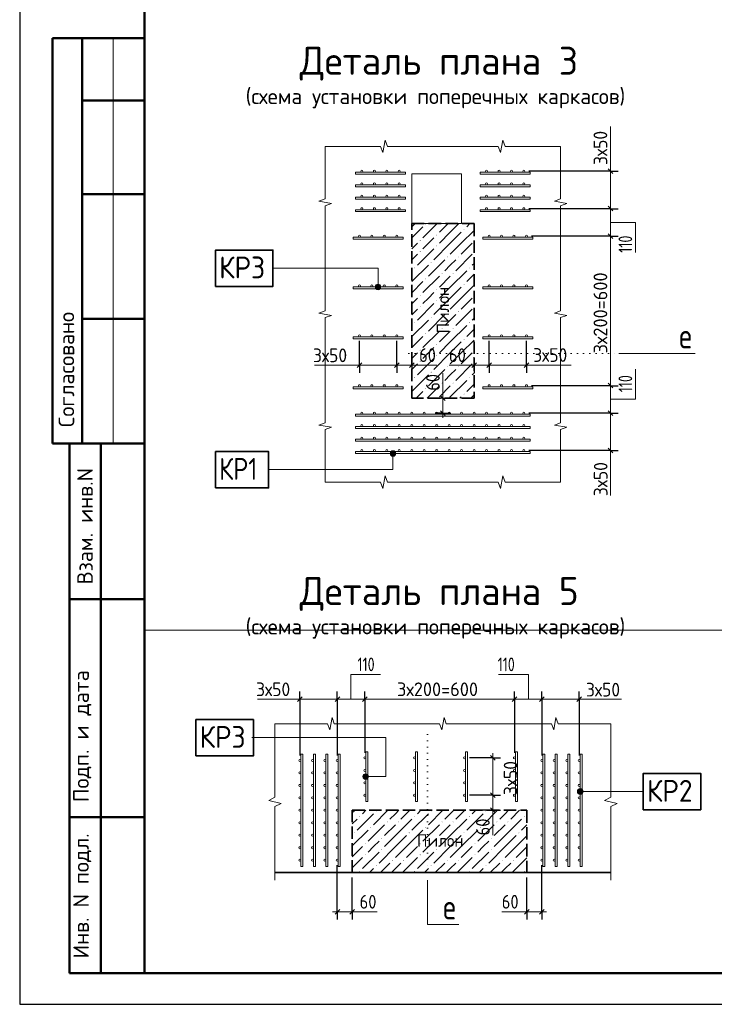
# Model space of a CAD drawing. Header units: millimetres. Extents: x 0 to 42000, y 0 to 29700.
# Tile 1 of 25: x 0 to 11143, y 0 to 15797. Entities that reach past the tile are written whole.
import ezdxf

# ---------------------------------------------------------------- set-up
doc = ezdxf.new("R2010")
doc.units = ezdxf.units.MM
doc.linetypes.add('______2', pattern=[270, 200, -70])
doc.linetypes.add('______9', pattern=[100, 0, -100])
for name, color, linetype, lineweight in [('Standard', 7, 'Continuous', 25), ('Общий01', 7, 'Continuous', 13), ('Размерная линия_ общее', 7, 'Continuous', 13), ('Текст_ общее', 7, 'Continuous', 25)]:
    doc.layers.add(name, color=color, linetype=linetype, lineweight=lineweight)
doc.styles.add('ISOCPEUR', font='txt')

msp = doc.modelspace()

# ---------------------------------------------------------------- hatches: boundary and pattern name
at = {"layer": 'Standard', "linetype": 'Continuous', "lineweight": 13, "transparency": 33554687}
for points in [[(6505, 12518), (6512, 12525), (6518, 12518), (6512, 12512)], [(6681, 12342), (6688, 12349), (6694, 12342), (6688, 12336)], [(7121, 12430), (7128, 12437), (7134, 12430), (7128, 12424)], [(6417, 12254), (6424, 12261), (6430, 12254), (6424, 12248)], [(6681, 12166), (6688, 12173), (6694, 12166), (6688, 12160)], [(6417, 12078), (6424, 12085), (6430, 12078), (6424, 12072)], [(6593, 11902), (6600, 11909), (6606, 11902), (6600, 11896)], [(6857, 11990), (6864, 11997), (6870, 11990), (6864, 11984)], [(7033, 11990), (7040, 11997), (7046, 11990), (7040, 11984)], [(6329, 11814), (6336, 11821), (6342, 11814), (6336, 11808)], [(6769, 11726), (6776, 11733), (6782, 11726), (6776, 11720)], [(6945, 11726), (6952, 11733), (6958, 11726), (6952, 11720)], [(7209, 11814), (7216, 11821), (7222, 11814), (7216, 11808)], [(6505, 11638), (6512, 11645), (6518, 11638), (6512, 11632)], [(7121, 11550), (7128, 11557), (7134, 11550), (7128, 11544)], [(6417, 11374), (6424, 11381), (6430, 11374), (6424, 11368)], [(6681, 11462), (6688, 11469), (6694, 11462), (6688, 11456)], [(6681, 11286), (6688, 11293), (6694, 11286), (6688, 11280)], [(6417, 11198), (6424, 11205), (6430, 11198), (6424, 11192)], [(6857, 11110), (6864, 11117), (6870, 11110), (6864, 11104)], [(7033, 11110), (7040, 11117), (7046, 11110), (7040, 11104)], [(6329, 10934), (6336, 10941), (6342, 10934), (6336, 10928)], [(6593, 11022), (6600, 11029), (6606, 11022), (6600, 11016)], [(7209, 10934), (7216, 10941), (7222, 10934), (7216, 10928)], [(6505, 10758), (6512, 10765), (6518, 10758), (6512, 10752)], [(6769, 10846), (6776, 10853), (6782, 10846), (6776, 10840)], [(6945, 10846), (6952, 10853), (6958, 10846), (6952, 10840)], [(6681, 10582), (6688, 10589), (6694, 10582), (6688, 10576)], [(7121, 10670), (7128, 10677), (7134, 10670), (7128, 10664)], [(6417, 10494), (6424, 10501), (6430, 10494), (6424, 10488)], [(6417, 10318), (6424, 10325), (6430, 10318), (6424, 10312)], [(6681, 10406), (6688, 10413), (6694, 10406), (6688, 10400)], [(6593, 10142), (6600, 10149), (6606, 10142), (6600, 10136)], [(6857, 10230), (6864, 10237), (6870, 10230), (6864, 10224)], [(7033, 10230), (7040, 10237), (7046, 10230), (7040, 10224)], [(6329, 10054), (6336, 10061), (6342, 10054), (6336, 10048)], [(6769, 9966), (6776, 9973), (6782, 9966), (6776, 9960)], [(6945, 9966), (6952, 9973), (6958, 9966), (6952, 9960)], [(7209, 10054), (7216, 10061), (7222, 10054), (7216, 10048)], [(6505, 9878), (6512, 9885), (6518, 9878), (6512, 9872)], [(7121, 9790), (7128, 9797), (7134, 9790), (7128, 9784)], [(5449, 3014), (5456, 3021), (5462, 3014), (5456, 3008)], [(5713, 3102), (5720, 3109), (5726, 3102), (5720, 3096)], [(6329, 3014), (6336, 3021), (6342, 3014), (6336, 3008)], [(6593, 3102), (6600, 3109), (6606, 3102), (6600, 3096)], [(7209, 3014), (7216, 3021), (7222, 3014), (7216, 3008)], [(7473, 3102), (7480, 3109), (7486, 3102), (7480, 3096)], [(8089, 3014), (8096, 3021), (8102, 3014), (8096, 3008)], [(5625, 2838), (5632, 2845), (5638, 2838), (5632, 2832)], [(5889, 2926), (5896, 2933), (5902, 2926), (5896, 2920)], [(6065, 2926), (6072, 2933), (6078, 2926), (6072, 2920)], [(6505, 2838), (6512, 2845), (6518, 2838), (6512, 2832)], [(6769, 2926), (6776, 2933), (6782, 2926), (6776, 2920)], [(6945, 2926), (6952, 2933), (6958, 2926), (6952, 2920)], [(7385, 2838), (7392, 2845), (7398, 2838), (7392, 2832)], [(7649, 2926), (7656, 2933), (7662, 2926), (7656, 2920)], [(7825, 2926), (7832, 2933), (7838, 2926), (7832, 2920)], [(5361, 2750), (5368, 2757), (5374, 2750), (5368, 2744)], [(6241, 2750), (6248, 2757), (6254, 2750), (6248, 2744)], [(7121, 2750), (7128, 2757), (7134, 2750), (7128, 2744)], [(8001, 2750), (8008, 2757), (8014, 2750), (8008, 2744)], [(5537, 2574), (5544, 2581), (5550, 2574), (5544, 2568)], [(5801, 2662), (5808, 2669), (5814, 2662), (5808, 2656)], [(6417, 2574), (6424, 2581), (6430, 2574), (6424, 2568)], [(6681, 2662), (6688, 2669), (6694, 2662), (6688, 2656)], [(7297, 2574), (7304, 2581), (7310, 2574), (7304, 2568)], [(7561, 2662), (7568, 2669), (7574, 2662), (7568, 2656)], [(5537, 2398), (5544, 2405), (5550, 2398), (5544, 2392)], [(5801, 2486), (5808, 2493), (5814, 2486), (5808, 2480)], [(6417, 2398), (6424, 2405), (6430, 2398), (6424, 2392)], [(6681, 2486), (6688, 2493), (6694, 2486), (6688, 2480)], [(7297, 2398), (7304, 2405), (7310, 2398), (7304, 2392)], [(7561, 2486), (7568, 2493), (7574, 2486), (7568, 2480)], [(5713, 2222), (5720, 2229), (5726, 2222), (5720, 2216)], [(5977, 2310), (5984, 2317), (5990, 2310), (5984, 2304)], [(6153, 2310), (6160, 2317), (6166, 2310), (6160, 2304)], [(6593, 2222), (6600, 2229), (6606, 2222), (6600, 2216)], [(6857, 2310), (6864, 2317), (6870, 2310), (6864, 2304)], [(7033, 2310), (7040, 2317), (7046, 2310), (7040, 2304)], [(7473, 2222), (7480, 2229), (7486, 2222), (7480, 2216)], [(7737, 2310), (7744, 2317), (7750, 2310), (7744, 2304)], [(7913, 2310), (7920, 2317), (7926, 2310), (7920, 2304)], [(5449, 2134), (5456, 2141), (5462, 2134), (5456, 2128)], [(6329, 2134), (6336, 2141), (6342, 2134), (6336, 2128)], [(7209, 2134), (7216, 2141), (7222, 2134), (7216, 2128)], [(8089, 2134), (8096, 2141), (8102, 2134), (8096, 2128)]]:
    msp.add_hatch(color=7, dxfattribs=at).paths.add_polyline_path(points, flags=16)
at = {"layer": 'Общий01', "linetype": 'Continuous', "lineweight": 13, "transparency": 33554687}
for points in [[(5710, 11532), (5787, 11532), (5771, 11548)], [(5710, 11532), (5771, 11548), (5726, 11548)], [(5726, 11548), (5771, 11548), (5748, 11554)], [(5703, 11509), (5793, 11509), (5787, 11532)], [(5703, 11509), (5787, 11532), (5710, 11532)], [(5710, 11487), (5793, 11509), (5703, 11509)], [(5710, 11487), (5787, 11487), (5793, 11509)], [(5726, 11471), (5787, 11487), (5710, 11487)], [(5726, 11471), (5771, 11471), (5787, 11487)], [(5771, 11471), (5726, 11471), (5748, 11464)], [(6027, 8860), (5950, 8860), (5943, 8837)], [(6027, 8860), (5943, 8837), (6033, 8837)], [(6011, 8876), (5966, 8876), (5950, 8860)], [(6011, 8876), (5950, 8860), (6027, 8860)], [(5966, 8876), (6011, 8876), (5988, 8882)], [(6033, 8837), (5943, 8837), (5950, 8815)], [(6033, 8837), (5950, 8815), (6027, 8815)], [(6027, 8815), (5950, 8815), (5966, 8799)], [(6027, 8815), (5966, 8799), (6011, 8799)], [(6011, 8799), (5966, 8799), (5988, 8792)], [(5513, 3631), (5513, 3676), (5506, 3653)], [(5513, 3676), (5529, 3615), (5529, 3692)], [(5513, 3676), (5513, 3631), (5529, 3615)], [(5529, 3692), (5551, 3608), (5551, 3698)], [(5529, 3692), (5529, 3615), (5551, 3608)], [(5551, 3698), (5551, 3608), (5574, 3615)], [(5551, 3698), (5574, 3615), (5574, 3692)], [(5574, 3692), (5574, 3615), (5590, 3631)], [(5574, 3692), (5590, 3631), (5590, 3676)], [(5590, 3676), (5590, 3631), (5596, 3653)], [(8953, 3393), (8953, 3438), (8946, 3415)], [(8953, 3438), (8969, 3376), (8969, 3454)], [(8953, 3438), (8953, 3393), (8969, 3376)], [(8969, 3454), (8991, 3370), (8991, 3460)], [(8969, 3454), (8969, 3376), (8991, 3370)], [(8991, 3460), (8991, 3370), (9014, 3376)], [(8991, 3460), (9014, 3376), (9014, 3454)], [(9014, 3454), (9014, 3376), (9030, 3393)], [(9014, 3454), (9030, 3393), (9030, 3438)], [(9030, 3438), (9030, 3393), (9036, 3415)]]:
    msp.add_hatch(color=7, dxfattribs=at).paths.add_polyline_path(points)

# ---------------------------------------------------------------- linework, layer by layer
at = {"layer": 'Standard', "color": 7, "linetype": 'Continuous', "lineweight": 25, "transparency": 33554687}
msp.add_line((2000, 29200), (2000, 1058), dxfattribs=at)
at = {"layer": 'Standard', "color": 7, "linetype": 'Continuous', "lineweight": 50, "transparency": 33554687}
for p, q in [((6, 15500), (0, 15500)), ((2000, 15500), (527, 15500)), ((527, 15500), (527, 9000)), ((527, 15500), (527, 9000)), ((1000, 15500), (1000, 9000)), ((2000, 14500), (1000, 14500)), ((2000, 13000), (1000, 13000)), ((2000, 11000), (1000, 11000)), ((0, 9000), (6, 9000)), ((527, 9000), (2000, 9000)), ((800, 500), (800, 9000)), ((800, 500), (800, 9000)), ((1300, 500), (1300, 9000)), ((800, 6500), (2000, 6500)), ((800, 3000), (2000, 3000)), ((2000, 500), (800, 500))]:
    msp.add_line(p, q, dxfattribs=at)
at = {"layer": 'Standard', "color": 7, "linetype": 'Continuous', "lineweight": 13, "transparency": 33554687}
for p, q in [((1500, 15500), (1500, 9000)), ((4901, 12921), (4901, 13765)), ((4901, 13765), (5789, 13765)), ((4901, 13765), (4901, 13765)), ((5789, 13765), (5826, 13665)), ((5826, 13665), (5864, 13865)), ((5864, 13865), (5902, 13765)), ((5902, 13765), (6789, 13765)), ((6789, 13765), (7677, 13765)), ((7677, 13765), (7714, 13665)), ((7714, 13665), (7752, 13865)), ((7752, 13865), (7790, 13765)), ((7790, 13765), (8677, 13765)), ((8677, 13765), (8677, 12921)), ((8677, 13765), (8677, 13765)), ((8677, 13765), (8677, 13765)), ((4801, 12885), (4901, 12921)), ((5001, 12849), (4801, 12885)), ((4901, 12813), (5001, 12849)), ((4901, 11969), (4901, 12813)), ((8677, 12921), (8577, 12885)), ((8577, 12885), (8777, 12849)), ((8777, 12849), (8677, 12813)), ((8677, 12813), (8677, 11969)), ((4901, 11125), (4901, 11969)), ((8677, 11969), (8677, 11125)), ((4801, 11089), (4901, 11125)), ((5001, 11053), (4801, 11089)), ((8677, 11125), (8577, 11089)), ((8577, 11089), (8777, 11053)), ((4901, 11017), (5001, 11053)), ((4901, 10173), (4901, 11017)), ((8777, 11053), (8677, 11017)), ((8677, 11017), (8677, 10173)), ((4901, 9329), (4901, 10173)), ((8677, 10173), (8677, 9329)), ((4801, 9293), (4901, 9329)), ((8677, 9329), (8577, 9293)), ((5001, 9257), (4801, 9293)), ((4901, 9221), (5001, 9257)), ((4901, 8377), (4901, 9221)), ((8577, 9293), (8777, 9257)), ((8777, 9257), (8677, 9221)), ((8677, 9221), (8677, 8377)), ((4901, 8377), (4901, 8377)), ((4901, 8377), (4901, 8377)), ((5826, 8277), (5789, 8377)), ((5864, 8477), (5826, 8277)), ((5902, 8377), (5864, 8477)), ((6789, 8377), (5902, 8377)), ((7677, 8377), (6789, 8377)), ((7714, 8277), (7677, 8377)), ((7752, 8477), (7714, 8277)), ((7790, 8377), (7752, 8477)), ((8677, 8377), (7790, 8377)), ((8677, 8377), (8677, 8377)), ((5011, 4601), (4975, 4401)), ((5047, 4501), (5011, 4601)), ((6807, 4601), (6771, 4401)), ((6843, 4501), (6807, 4601)), ((8603, 4601), (8567, 4401)), ((8639, 4501), (8603, 4601)), ((4939, 4501), (4095, 4501)), ((4095, 4501), (4095, 3323)), ((4095, 4501), (4095, 4501)), ((4975, 4401), (4939, 4501)), ((5891, 4501), (5047, 4501)), ((6735, 4501), (5891, 4501)), ((6771, 4401), (6735, 4501)), ((7687, 4501), (6843, 4501)), ((8531, 4501), (7687, 4501)), ((8567, 4401), (8531, 4501)), ((9483, 4501), (8639, 4501)), ((9483, 4501), (9483, 4501)), ((9483, 3323), (9483, 4501)), ((9483, 4501), (9483, 4501)), ((4095, 3323), (3995, 3272)), ((9383, 3272), (9483, 3323)), ((3995, 3272), (4195, 3222)), ((4195, 3222), (4095, 3172)), ((4095, 3172), (4095, 1993)), ((9583, 3222), (9383, 3272)), ((9483, 3172), (9583, 3222)), ((9483, 1993), (9483, 3172)), ((4095, 1993), (4095, 1993))]:
    msp.add_line(p, q, dxfattribs=at)
at = {"layer": 'Standard', "color": 7, "linetype": '______2', "lineweight": 35, "transparency": 33554687}
for p, q in [((6289, 9725), (6289, 12525)), ((6289, 12525), (7289, 12525)), ((7289, 12525), (7289, 9725)), ((7289, 9725), (6289, 9725)), ((5335, 3113), (8135, 3113)), ((5335, 2113), (5335, 3113)), ((8135, 3113), (8135, 2113)), ((8135, 2113), (5335, 2113))]:
    msp.add_line(p, q, dxfattribs=at)
at = {"layer": 'Standard', "color": 253, "linetype": 'Continuous', "lineweight": 13, "true_color": 0xa0a0a0, "transparency": 33554687}
for p, q in [((6343, 12525), (6292, 12474)), ((6695, 12525), (6468, 12298)), ((6871, 12525), (6732, 12386)), ((6908, 12386), (7047, 12525)), ((7223, 12525), (7172, 12474)), ((6289, 12296), (6468, 12474)), ((6908, 12386), (6732, 12210)), ((7084, 12386), (6908, 12210)), ((7084, 12210), (7289, 12416)), ((6380, 12210), (6289, 12120)), ((6468, 12122), (6556, 12210)), ((6556, 12210), (6644, 12298)), ((6908, 12210), (6644, 11946)), ((7084, 12210), (6908, 12034)), ((7260, 12210), (7084, 12034)), ((6380, 12034), (6289, 11944)), ((6644, 12122), (6380, 11858)), ((7260, 12034), (6996, 11770)), ((6556, 11858), (6292, 11594)), ((6820, 11946), (6556, 11682)), ((6820, 11770), (6908, 11858)), ((6908, 11858), (6996, 11946)), ((7289, 11888), (7260, 11858)), ((6289, 11768), (6292, 11770)), ((6908, 11506), (7172, 11770)), ((7289, 11712), (7172, 11594)), ((6289, 11416), (6468, 11594)), ((6732, 11682), (6468, 11418)), ((6908, 11682), (6732, 11506)), ((7084, 11330), (7289, 11536)), ((6556, 11330), (6644, 11418)), ((6908, 11506), (6732, 11330)), ((7084, 11506), (6908, 11330)), ((6380, 11330), (6289, 11240)), ((6644, 11242), (6380, 10978)), ((6468, 11242), (6556, 11330)), ((6908, 11330), (6644, 11066)), ((7084, 11330), (6908, 11154)), ((7260, 11330), (7084, 11154)), ((6380, 11154), (6289, 11064)), ((6820, 11066), (6556, 10802)), ((6908, 10978), (6996, 11066)), ((7260, 11154), (6996, 10890)), ((6556, 10978), (6292, 10714)), ((6820, 10890), (6908, 10978)), ((7289, 11008), (7260, 10978)), ((6289, 10888), (6292, 10890)), ((6732, 10802), (6468, 10538)), ((6908, 10802), (6732, 10626)), ((6908, 10626), (7172, 10890)), ((7289, 10832), (7172, 10714)), ((6289, 10536), (6468, 10714)), ((6908, 10626), (6732, 10450)), ((7084, 10626), (6908, 10450)), ((7084, 10450), (7289, 10656)), ((6380, 10450), (6289, 10360)), ((6468, 10362), (6556, 10450)), ((6556, 10450), (6644, 10538)), ((6908, 10450), (6644, 10186)), ((7084, 10450), (6908, 10274)), ((7260, 10450), (7084, 10274)), ((6380, 10274), (6289, 10184)), ((6644, 10362), (6380, 10098)), ((7260, 10274), (6996, 10010)), ((6820, 10186), (6556, 9922)), ((6908, 10098), (6996, 10186)), ((7289, 10128), (7260, 10098)), ((6289, 10008), (6292, 10010)), ((6556, 10098), (6292, 9834)), ((6820, 10010), (6908, 10098)), ((6908, 9746), (7172, 10010)), ((6359, 9725), (6468, 9834)), ((6732, 9922), (6535, 9725)), ((6908, 9922), (6732, 9746)), ((7289, 9952), (7172, 9834)), ((6908, 9746), (6887, 9725)), ((7084, 9746), (7063, 9725)), ((7239, 9725), (7289, 9776)), ((5379, 3113), (5335, 3070)), ((5676, 3058), (5412, 2794)), ((5555, 3113), (5500, 3058)), ((5907, 3113), (5676, 2882)), ((5940, 2970), (6028, 3058)), ((6028, 3058), (6083, 3113)), ((6259, 3113), (6116, 2970)), ((6556, 3058), (6292, 2794)), ((6435, 3113), (6380, 3058)), ((6787, 3113), (6556, 2882)), ((6820, 2970), (6908, 3058)), ((6908, 3058), (6963, 3113)), ((7139, 3113), (6996, 2970)), ((7436, 3058), (7172, 2794)), ((7315, 3113), (7260, 3058)), ((7667, 3113), (7436, 2882)), ((7700, 2970), (7788, 3058)), ((7788, 3058), (7843, 3113)), ((8019, 3113), (7876, 2970)), ((5335, 2894), (5412, 2970)), ((5852, 2882), (5588, 2618)), ((6028, 2882), (5852, 2706)), ((6028, 2706), (6292, 2970)), ((6732, 2882), (6468, 2618)), ((6908, 2882), (6732, 2706)), ((6908, 2706), (7172, 2970)), ((7612, 2882), (7348, 2618)), ((7788, 2882), (7612, 2706)), ((7788, 2706), (8052, 2970)), ((8135, 2878), (8052, 2794)), ((5335, 2542), (5588, 2794)), ((6028, 2706), (5852, 2530)), ((6204, 2706), (6028, 2530)), ((6204, 2530), (6468, 2794)), ((6908, 2706), (6732, 2530)), ((7084, 2706), (6908, 2530)), ((7084, 2530), (7348, 2794)), ((7788, 2706), (7612, 2530)), ((7964, 2706), (7788, 2530)), ((7964, 2530), (8135, 2702)), ((5500, 2530), (5335, 2366)), ((5588, 2442), (5676, 2530)), ((5676, 2530), (5764, 2618)), ((6028, 2530), (5764, 2266)), ((6204, 2530), (6028, 2354)), ((6380, 2530), (6204, 2354)), ((6468, 2442), (6556, 2530)), ((6556, 2530), (6644, 2618)), ((6908, 2530), (6644, 2266)), ((7084, 2530), (6908, 2354)), ((7260, 2530), (7084, 2354)), ((7348, 2442), (7436, 2530)), ((7436, 2530), (7524, 2618)), ((7788, 2530), (7524, 2266)), ((7964, 2530), (7788, 2354)), ((5764, 2442), (5500, 2178)), ((6644, 2442), (6380, 2178)), ((7524, 2442), (7260, 2178)), ((8135, 2526), (7964, 2354)), ((5500, 2354), (5335, 2190)), ((5940, 2266), (5787, 2113)), ((6028, 2178), (6116, 2266)), ((6380, 2354), (6139, 2113)), ((6820, 2266), (6667, 2113)), ((6908, 2178), (6996, 2266)), ((7260, 2354), (7019, 2113)), ((7700, 2266), (7547, 2113)), ((7788, 2178), (7876, 2266)), ((8135, 2350), (7899, 2113)), ((5676, 2178), (5611, 2113)), ((5963, 2113), (6028, 2178)), ((6556, 2178), (6491, 2113)), ((6843, 2113), (6908, 2178)), ((7436, 2178), (7371, 2113)), ((7723, 2113), (7788, 2178))]:
    msp.add_line(p, q, dxfattribs=at)
at = {"layer": 'Standard', "color": 7, "linetype": '______9', "lineweight": 13, "transparency": 33554687}
for p, q in [((6244, 10440), (9613, 10440)), ((6542, 4328), (6542, 2198))]:
    msp.add_line(p, q, dxfattribs=at)
at = {"layer": 'Standard', "color": 7, "linetype": 'Continuous', "lineweight": 25, "transparency": 33554687}
msp.add_lwpolyline([(0, 0), (42000, 0), (42000, 29700), (0, 29700), (0, 0)], close=True, dxfattribs=at)
at = {"layer": 'Standard', "color": 7, "linetype": 'Continuous', "lineweight": 50, "transparency": 33554687}
msp.add_lwpolyline([(2000, 29200), (41500, 29200), (41500, 500), (2000, 500), (2000, 29200)], close=True, dxfattribs=at)
at = {"layer": 'Standard', "color": 7, "linetype": 'Continuous', "lineweight": 13, "transparency": 33554687}
for points in [[(41500, 29200), (2000, 29200), (2000, 6000), (41500, 6000), (41500, 29200)], [(6189, 13317), (5389, 13317), (5389, 13349), (6189, 13349), (6189, 13317)], [(6289, 13325), (6289, 12525), (7089, 12525), (7089, 13325), (6289, 13325)], [(8189, 13317), (7389, 13317), (7389, 13349), (8189, 13349), (8189, 13317)], [(6189, 13117), (5389, 13117), (5389, 13149), (6189, 13149), (6189, 13117)], [(8189, 13117), (7389, 13117), (7389, 13149), (8189, 13149), (8189, 13117)], [(6189, 12917), (5389, 12917), (5389, 12949), (6189, 12949), (6189, 12917)], [(8189, 12917), (7389, 12917), (7389, 12949), (8189, 12949), (8189, 12917)], [(6189, 12717), (5389, 12717), (5389, 12749), (6189, 12749), (6189, 12717)], [(8189, 12717), (7389, 12717), (7389, 12749), (8189, 12749), (8189, 12717)], [(6149, 12277), (5349, 12277), (5349, 12309), (6149, 12309), (6149, 12277)], [(8229, 12277), (7429, 12277), (7429, 12309), (8229, 12309), (8229, 12277)], [(6149, 11477), (5349, 11477), (5349, 11509), (6149, 11509), (6149, 11477)], [(8229, 11477), (7429, 11477), (7429, 11509), (8229, 11509), (8229, 11477)], [(6149, 10677), (5349, 10677), (5349, 10709), (6149, 10709), (6149, 10677)], [(8229, 10677), (7429, 10677), (7429, 10709), (8229, 10709), (8229, 10677)], [(10833, 10440), (10329, 10440), (9613, 10440)], [(6149, 9877), (5349, 9877), (5349, 9909), (6149, 9909), (6149, 9877)], [(8229, 9877), (7429, 9877), (7429, 9909), (8229, 9909), (8229, 9877)], [(8189, 9437), (5389, 9437), (5389, 9469), (8189, 9469), (8189, 9437)], [(8189, 9237), (5389, 9237), (5389, 9269), (8189, 9269), (8189, 9237)], [(8189, 9037), (5389, 9037), (5389, 9069), (8189, 9069), (8189, 9037)], [(8189, 8837), (5389, 8837), (5389, 8869), (8189, 8869), (8189, 8837)], [(5789, 8377), (4901, 8377), (4901, 8377)], [(4543, 4013), (4543, 2213), (4511, 2213), (4511, 4013), (4543, 4013)], [(4743, 4013), (4743, 2213), (4711, 2213), (4711, 4013), (4743, 4013)], [(4943, 4013), (4943, 2213), (4911, 2213), (4911, 4013), (4943, 4013)], [(5143, 4013), (5143, 2213), (5111, 2213), (5111, 4013), (5143, 4013)], [(5583, 4053), (5583, 3253), (5551, 3253), (5551, 4053), (5583, 4053)], [(6383, 4053), (6383, 3253), (6351, 3253), (6351, 4053), (6383, 4053)], [(7183, 4053), (7183, 3253), (7151, 3253), (7151, 4053), (7183, 4053)], [(7983, 4053), (7983, 3253), (7951, 3253), (7951, 4053), (7983, 4053)], [(8423, 4013), (8423, 2213), (8391, 2213), (8391, 4013), (8423, 4013)], [(8623, 4013), (8623, 2213), (8591, 2213), (8591, 4013), (8623, 4013)], [(8823, 4013), (8823, 2213), (8791, 2213), (8791, 4013), (8823, 4013)], [(9023, 4013), (9023, 2213), (8991, 2213), (8991, 4013), (9023, 4013)], [(7046, 1278), (6542, 1278), (6542, 1994)]]:
    msp.add_lwpolyline(points, dxfattribs=at)
at = {"layer": 'Standard', "color": 7, "linetype": 'Continuous', "lineweight": 35, "transparency": 33554687}
msp.add_lwpolyline([(2000, 16714), (2000, 500), (32418, 500), (32418, 16714), (2000, 16714)], dxfattribs=at)
at = {"layer": 'Standard', "color": 7, "linetype": 'Continuous', "lineweight": 18, "transparency": 33554687}
for centre in [(5489, 13365), (5689, 13365), (5889, 13365), (6089, 13365), (7489, 13365), (7689, 13365), (7889, 13365), (8089, 13365), (5489, 13165), (5689, 13165), (5889, 13165), (6089, 13165), (7489, 13165), (7689, 13165), (7889, 13165), (8089, 13165), (5489, 12965), (5689, 12965), (5889, 12965), (6089, 12965), (7489, 12965), (7689, 12965), (7889, 12965), (8089, 12965), (5489, 12765), (5689, 12765), (5889, 12765), (6089, 12765), (7489, 12765), (7689, 12765), (7889, 12765), (8089, 12765), (5449, 12325), (5649, 12325), (5849, 12325), (6049, 12325), (7529, 12325), (7729, 12325), (7929, 12325), (8129, 12325), (5449, 11525), (5649, 11525), (5849, 11525), (6049, 11525), (7529, 11525), (7729, 11525), (7929, 11525), (8129, 11525), (5449, 10725), (5649, 10725), (5849, 10725), (6049, 10725), (7529, 10725), (7729, 10725), (7929, 10725), (8129, 10725), (5449, 9925), (5649, 9925), (5849, 9925), (6049, 9925), (7529, 9925), (7729, 9925), (7929, 9925), (8129, 9925), (5489, 9485), (5689, 9485), (5889, 9485), (6089, 9485), (6289, 9485), (6489, 9485), (6689, 9485), (6889, 9485), (7089, 9485), (7289, 9485), (7489, 9485), (7689, 9485), (7889, 9485), (8089, 9485), (5489, 9285), (5689, 9285), (5889, 9285), (6089, 9285), (6289, 9285), (6489, 9285), (6689, 9285), (6889, 9285), (7089, 9285), (7289, 9285), (7489, 9285), (7689, 9285), (7889, 9285), (8089, 9285), (5489, 9085), (5689, 9085), (5889, 9085), (6089, 9085), (6289, 9085), (6489, 9085), (6689, 9085), (6889, 9085), (7089, 9085), (7289, 9085), (7489, 9085), (7689, 9085), (7889, 9085), (8089, 9085), (5489, 8885), (5689, 8885), (5889, 8885), (6089, 8885), (6289, 8885), (6489, 8885), (6689, 8885), (6889, 8885), (7089, 8885), (7289, 8885), (7489, 8885), (7689, 8885), (7889, 8885), (8089, 8885), (5535, 3953), (6335, 3953), (7135, 3953), (7935, 3953), (4495, 3913), (4695, 3913), (4895, 3913), (5095, 3913), (8375, 3913), (8575, 3913), (8775, 3913), (8975, 3913), (4495, 3713), (4695, 3713), (4895, 3713), (5095, 3713), (5535, 3753), (6335, 3753), (7135, 3753), (7935, 3753), (8375, 3713), (8575, 3713), (8775, 3713), (8975, 3713), (4495, 3513), (4695, 3513), (4895, 3513), (5095, 3513), (5535, 3553), (6335, 3553), (7135, 3553), (7935, 3553), (8375, 3513), (8575, 3513), (8775, 3513), (8975, 3513), (4495, 3313), (4695, 3313), (4895, 3313), (5095, 3313), (5535, 3353), (6335, 3353), (7135, 3353), (7935, 3353), (8375, 3313), (8575, 3313), (8775, 3313), (8975, 3313), (4495, 3113), (4695, 3113), (4895, 3113), (5095, 3113), (8375, 3113), (8575, 3113), (8775, 3113), (8975, 3113), (4495, 2913), (4695, 2913), (4895, 2913), (5095, 2913), (8375, 2913), (8575, 2913), (8775, 2913), (8975, 2913), (4495, 2713), (4695, 2713), (4895, 2713), (5095, 2713), (8375, 2713), (8575, 2713), (8775, 2713), (8975, 2713), (4495, 2513), (4695, 2513), (4895, 2513), (5095, 2513), (8375, 2513), (8575, 2513), (8775, 2513), (8975, 2513), (4495, 2313), (4695, 2313), (4895, 2313), (5095, 2313), (8375, 2313), (8575, 2313), (8775, 2313), (8975, 2313)]:
    msp.add_circle(centre, 16, dxfattribs=at)
at = {"layer": 'Общий01', "color": 7, "linetype": 'Continuous', "lineweight": 13, "transparency": 33554687}
for p, q in [((5748, 11554), (5748, 11554)), ((5703, 11509), (5703, 11509)), ((5748, 11464), (5748, 11464)), ((5793, 11509), (5793, 11509)), ((5988, 8882), (5988, 8882)), ((5943, 8837), (5943, 8837)), ((5988, 8792), (5988, 8792)), ((6033, 8837), (6033, 8837)), ((5506, 3653), (5506, 3653)), ((5551, 3698), (5551, 3698)), ((5596, 3653), (5596, 3653)), ((5551, 3608), (5551, 3608)), ((8946, 3415), (8946, 3415)), ((8991, 3460), (8991, 3460)), ((8991, 3415), (10003, 3415)), ((8991, 3370), (8991, 3370)), ((9036, 3415), (9036, 3415))]:
    msp.add_line(p, q, dxfattribs=at)
for points in [[(5748, 11509), (5748, 11811), (4063, 11811)], [(5988, 8837), (5988, 8579), (4002, 8579)], [(5551, 3653), (5871, 3653), (5871, 4279), (3724, 4279)]]:
    msp.add_lwpolyline(points, dxfattribs=at)
for centre in [(5748, 11509), (5988, 8837), (5551, 3653), (8991, 3415)]:
    msp.add_circle(centre, 45, dxfattribs=at)
at = {"layer": 'Размерная линия_ общее', "color": 7, "linetype": 'Continuous', "lineweight": 13, "transparency": 33554687}
for p, q in [((9476, 13365), (9476, 14085)), ((9476, 13365), (9476, 13440)), ((9476, 12765), (9476, 12325)), ((9476, 12325), (9476, 9925)), ((4729, 10255), (5449, 10255)), ((5449, 10255), (5374, 10255)), ((5449, 10255), (6049, 10255)), ((6049, 10255), (6289, 10255)), ((6289, 10255), (6689, 10255)), ((6289, 10255), (6364, 10255)), ((6789, 9725), (6789, 10125)), ((6889, 10255), (7289, 10255)), ((7289, 10255), (7214, 10255)), ((7289, 10255), (7529, 10255)), ((7529, 10255), (8129, 10255)), ((8129, 10255), (8849, 10255)), ((8129, 10255), (8204, 10255)), ((6789, 9725), (6789, 9800)), ((9476, 9925), (9476, 9485)), ((6789, 9485), (6789, 9725)), ((6789, 9485), (6789, 9410)), ((9476, 9485), (9476, 8885)), ((9476, 8165), (9476, 8885)), ((9476, 8885), (9476, 8810)), ((4495, 4894), (3815, 4894)), ((4495, 4894), (4420, 4894)), ((4495, 4894), (5095, 4894)), ((5095, 4894), (5535, 4894)), ((5535, 4894), (7935, 4894)), ((7935, 4894), (8375, 4894)), ((8375, 4894), (8975, 4894)), ((9655, 4894), (8975, 4894)), ((8975, 4894), (9050, 4894)), ((7590, 3953), (7590, 4028)), ((7590, 3953), (7590, 3353)), ((7590, 3353), (7590, 3113)), ((7590, 3113), (7590, 2713)), ((7590, 3113), (7590, 3038)), ((5095, 1485), (5020, 1485)), ((5095, 1485), (5335, 1485)), ((5335, 1485), (5735, 1485)), ((5335, 1485), (5410, 1485)), ((7735, 1485), (8135, 1485)), ((8135, 1485), (8060, 1485)), ((8135, 1485), (8375, 1485)), ((8375, 1485), (8450, 1485))]:
    msp.add_line(p, q, dxfattribs=at)
at = {"layer": 'Размерная линия_ общее', "color": 253, "linetype": 'Continuous', "lineweight": -3, "true_color": 0xa0a0a0, "transparency": 33554687}
for p, q in [((9476, 13365), (9351, 13365)), ((9476, 13365), (9601, 13365)), ((9476, 12765), (9351, 12765)), ((9476, 12765), (9601, 12765)), ((9476, 12325), (9351, 12325)), ((9476, 12325), (9601, 12325)), ((5449, 10255), (5449, 10380)), ((6049, 10255), (6049, 10380)), ((6289, 10255), (6289, 10380)), ((7289, 10255), (7289, 10380)), ((7529, 10255), (7529, 10380)), ((8129, 10255), (8129, 10380)), ((5449, 10255), (5449, 10130)), ((6049, 10255), (6049, 10130)), ((6289, 10255), (6289, 10130)), ((6289, 10255), (6289, 10255)), ((7289, 10255), (7289, 10130)), ((7289, 10255), (7289, 10255)), ((7529, 10255), (7529, 10130)), ((8129, 10255), (8129, 10130)), ((9476, 9925), (9351, 9925)), ((9476, 9925), (9601, 9925)), ((6789, 9725), (6664, 9725)), ((6789, 9725), (6769, 9725)), ((6789, 9725), (6914, 9725)), ((6789, 9485), (6664, 9485)), ((6789, 9485), (6769, 9485)), ((6789, 9485), (6914, 9485)), ((9476, 9485), (9351, 9485)), ((9476, 9485), (9601, 9485)), ((9476, 8885), (9351, 8885)), ((9476, 8885), (9601, 8885)), ((4495, 4894), (4495, 5019)), ((5095, 4894), (5095, 5019)), ((5535, 4894), (5535, 5019)), ((7935, 4894), (7935, 5019)), ((8375, 4894), (8375, 5019)), ((8975, 4894), (8975, 5019)), ((4495, 4894), (4495, 4769)), ((4495, 4894), (4495, 3993)), ((5095, 4894), (5095, 4769)), ((5095, 4894), (5095, 3993)), ((5535, 4894), (5535, 4769)), ((5535, 4894), (5535, 4033)), ((7935, 4894), (7935, 4769)), ((7935, 4894), (7935, 4033)), ((8375, 4894), (8375, 4769)), ((8375, 4894), (8375, 3993)), ((8975, 4894), (8975, 4769)), ((8975, 4894), (8975, 3993)), ((7590, 3953), (7215, 3953)), ((7590, 3953), (7465, 3953)), ((7590, 3953), (7715, 3953)), ((7590, 3353), (7215, 3353)), ((7590, 3353), (7465, 3353)), ((7590, 3353), (7715, 3353)), ((7590, 3113), (7215, 3113)), ((7590, 3113), (7465, 3113)), ((7590, 3113), (7715, 3113)), ((5095, 1485), (5095, 2233)), ((8375, 1485), (8375, 2233)), ((8135, 1485), (8135, 2033)), ((5095, 1485), (5095, 1610)), ((5335, 1485), (5335, 1610)), ((8135, 1485), (8135, 1610)), ((8375, 1485), (8375, 1610)), ((5095, 1485), (5095, 1360)), ((5335, 1485), (5335, 1360)), ((8135, 1485), (8135, 1360)), ((8375, 1485), (8375, 1360))]:
    msp.add_line(p, q, dxfattribs=at)
at = {"layer": 'Размерная линия_ общее', "color": 7, "linetype": 'Continuous', "lineweight": 25, "transparency": 33554687}
for p, q in [((9439, 13403), (9514, 13328)), ((9439, 12803), (9514, 12728)), ((9439, 12363), (9514, 12288)), ((5412, 10217), (5487, 10292)), ((6012, 10217), (6087, 10292)), ((6252, 10217), (6327, 10292)), ((7252, 10217), (7327, 10292)), ((7492, 10217), (7567, 10292)), ((8092, 10217), (8167, 10292)), ((9439, 9963), (9514, 9888)), ((6827, 9688), (6752, 9763)), ((6827, 9448), (6752, 9523)), ((9439, 9523), (9514, 9448)), ((9439, 8923), (9514, 8848)), ((4458, 4856), (4533, 4931)), ((5058, 4856), (5133, 4931)), ((5498, 4856), (5573, 4931)), ((7898, 4856), (7973, 4931)), ((8338, 4856), (8413, 4931)), ((8938, 4856), (9013, 4931)), ((7553, 3991), (7628, 3916)), ((7553, 3391), (7628, 3316)), ((7553, 3151), (7628, 3076)), ((5058, 1447), (5133, 1522)), ((5298, 1447), (5373, 1522)), ((8098, 1447), (8173, 1522)), ((8338, 1447), (8413, 1522))]:
    msp.add_line(p, q, dxfattribs=at)
at = {"layer": 'Размерная линия_ общее', "color": 7, "linetype": 'Continuous', "lineweight": 35, "transparency": 33554687}
msp.add_line((4095, 2113), (9483, 2113), dxfattribs=at)
at = {"layer": 'Размерная линия_ общее', "color": 253, "linetype": 'Continuous', "lineweight": -3, "true_color": 0xa0a0a0, "transparency": 33554687}
for points in [[(9476, 13365), (9467, 13365), (9467, 13365), (9459, 13365), (9459, 13365), (9459, 13365), (9459, 13365), (8169, 13365)], [(9476, 12765), (9460, 12765), (9460, 12765), (9459, 12765), (9459, 12765), (8169, 12765)], [(9476, 12325), (9460, 12325), (9460, 12325), (9459, 12325), (9459, 12325), (8209, 12325)], [(5449, 10255), (5449, 10270), (5449, 10270), (5449, 10645)], [(6049, 10255), (6049, 10271), (6049, 10271), (6049, 10645)], [(7529, 10255), (7529, 10273), (7529, 10273), (7529, 10645)], [(8129, 10255), (8129, 10274), (8129, 10274), (8129, 10645)], [(9476, 9925), (9461, 9925), (9461, 9925), (8209, 9925)], [(9476, 9485), (9462, 9485), (9462, 9485), (8169, 9485)], [(9476, 8885), (9462, 8885), (9462, 8885), (8169, 8885)], [(5335, 1485), (5335, 1878), (5335, 1878), (5335, 2033)]]:
    msp.add_lwpolyline(points, dxfattribs=at)
at = {"layer": 'Размерная линия_ общее', "color": 7, "linetype": 'Continuous', "lineweight": 13, "transparency": 33554687}
for points in [[(9476, 13365), (9476, 13220), (9476, 13220), (9476, 13003), (9476, 13003), (9476, 12765)], [(9476, 12543), (9876, 12543), (9876, 12063)], [(9476, 9708), (9876, 9708), (9876, 10188)], [(5310, 4894), (5310, 5294), (5790, 5294)], [(8160, 4894), (8160, 5294), (7680, 5294)]]:
    msp.add_lwpolyline(points, dxfattribs=at)
at = {"layer": 'Текст_ общее', "color": 7, "linetype": 'Continuous', "lineweight": 35, "transparency": 33554687}
for points in [[(3141, 11517), (4063, 11517), (4063, 12101), (3141, 12101), (3141, 11517)], [(3141, 8285), (3993, 8285), (3993, 8869), (3141, 8869), (3141, 8285)], [(2828, 3985), (3749, 3985), (3749, 4569), (2828, 4569), (2828, 3985)], [(10003, 3121), (10925, 3121), (10925, 3704), (10003, 3704), (10003, 3121)]]:
    msp.add_lwpolyline(points, dxfattribs=at)

# ---------------------------------------------------------------- texts
at = {"layer": 'Standard', "color": 251, "linetype": 'Continuous', "lineweight": 18, "true_color": 0x575757, "transparency": 33554687, "insert": (6889, 10765), "char_height": 200, "width": 806.96, "attachment_point": 7, "rotation": 90, "style": 'ISOCPEUR'}
msp.add_mtext('\\W0.94;Пилон', dxfattribs=at)
at = {"layer": 'Standard', "color": 7, "linetype": 'Continuous', "lineweight": 50, "transparency": 33554687, "char_height": 250, "attachment_point": 7, "rotation": 90, "style": 'ISOCPEUR'}
for s, insert, width in [('\\A1;{\\fISOCPEUR|i0|b0;\\H250.000000;\\W1.000000;\\C7;Согласовано}\\P', (875, 9261), 2071.88), ('\\A1;{\\fISOCPEUR|i0|b0;\\H250.000000;\\W1.000000;\\C7;Взам. инв.N}\\P', (1173, 6736), 1909.1), ('\\A1;{\\fISOCPEUR|i0|b0;\\H250.000000;\\W1.000000;\\C7;Подп. и дата}\\P', (1149, 3242), 2197.06), ('\\A1;{\\fISOCPEUR|i0|b0;\\H250.000000;\\W1.000000;\\C7;Инв. N подл.}\\P', (1149, 734), 2021.79)]:
    msp.add_mtext(s, dxfattribs=dict(at, insert=insert, width=width))
at = {"layer": 'Standard', "color": 7, "linetype": 'Continuous', "lineweight": 35, "transparency": 33554687, "char_height": 400, "width": 435.2, "attachment_point": 7, "style": 'ISOCPEUR'}
for insert in [(10579, 10523), (6792, 1362)]:
    msp.add_mtext('\\W0.78;е', dxfattribs=dict(at, insert=insert))
at = {"layer": 'Standard', "color": 251, "linetype": 'Continuous', "lineweight": 18, "true_color": 0x575757, "transparency": 33554687, "insert": (6375, 2527), "char_height": 200, "width": 806.97, "attachment_point": 7, "style": 'ISOCPEUR'}
msp.add_mtext('\\W0.94;Пилон', dxfattribs=at)
at = {"layer": 'Размерная линия_ общее', "color": 7, "linetype": 'Continuous', "lineweight": 25, "transparency": 33554687, "char_height": 220, "attachment_point": 7, "rotation": 90, "style": 'ISOCPEUR'}
for s, insert, width in [('\\W0.93;3х50', (9426, 13466), 718.1), ('\\W0.74;110', (9826, 12058), 455.15), ('\\W0.97;3х200=600', (9426, 10443), 1491.43), ('\\W0.87;60', (6739, 9843), 403.92), ('\\W0.74;110', (9826, 9820), 455.16), ('\\W0.93;3х50', (9430, 8152), 718.09), ('\\W0.93;3х50', (7985, 3356), 718.09), ('\\W0.87;60', (7540, 2710), 403.93)]:
    msp.add_mtext(s, dxfattribs=dict(at, insert=insert, width=width))
at = {"layer": 'Размерная линия_ общее', "color": 7, "linetype": 'Continuous', "lineweight": 25, "transparency": 33554687, "char_height": 220, "attachment_point": 7, "style": 'ISOCPEUR'}
for s, insert, width in [('\\W0.93;3х50', (4705, 10302), 718.1), ('\\W0.87;60', (6407, 10305), 403.93), ('\\W0.87;60', (6886, 10305), 403.93), ('\\W0.93;3х50', (8237, 10307), 718.09), ('\\W0.74;110', (5419, 5344), 455.15), ('\\W0.74;110', (7667, 5344), 455.16), ('\\W0.93;3х50', (3792, 4944), 718.09), ('\\W0.97;3х200=600', (6053, 4944), 1491.43), ('\\W0.93;3х50', (9084, 4938), 718.11), ('\\W0.87;60', (5453, 1535), 403.92), ('\\W0.87;60', (7733, 1535), 403.92)]:
    msp.add_mtext(s, dxfattribs=dict(at, insert=insert, width=width))
at = {"layer": 'Текст_ общее', "color": 7, "linetype": 'Continuous', "lineweight": 50, "transparency": 33554687, "attachment_point": 7, "style": 'ISOCPEUR'}
for s, insert, char_height, width in [('\\W0.98;  Деталь плана 3  ', (3932, 14820), 450, 5934.51), ('\\W0.99;(схема установки поперечных каркасов)', (3624, 14375), 250, 6495.49), ('\\W0.98;  Деталь плана 5  ', (3932, 6312), 450, 5934.51), ('\\W0.99;(схема установки поперечных каркасов)', (3624, 5867), 250, 6495.49)]:
    msp.add_mtext(s, dxfattribs=dict(at, insert=insert, char_height=char_height, width=width))
at = {"layer": 'Текст_ общее', "color": 7, "linetype": 'Continuous', "lineweight": 35, "transparency": 33554687, "char_height": 350, "attachment_point": 7, "style": 'ISOCPEUR'}
for s, insert, width in [('\\W0.92;КР3', (3199, 11646), 965.46), ('\\W0.84;КР1', (3199, 8414), 881.69), ('\\W0.92;КР3', (2886, 4114), 965.46), ('\\W0.92;КР2', (10062, 3249), 965.46)]:
    msp.add_mtext(s, dxfattribs=dict(at, insert=insert, width=width))

doc.saveas('drawing.dxf')
